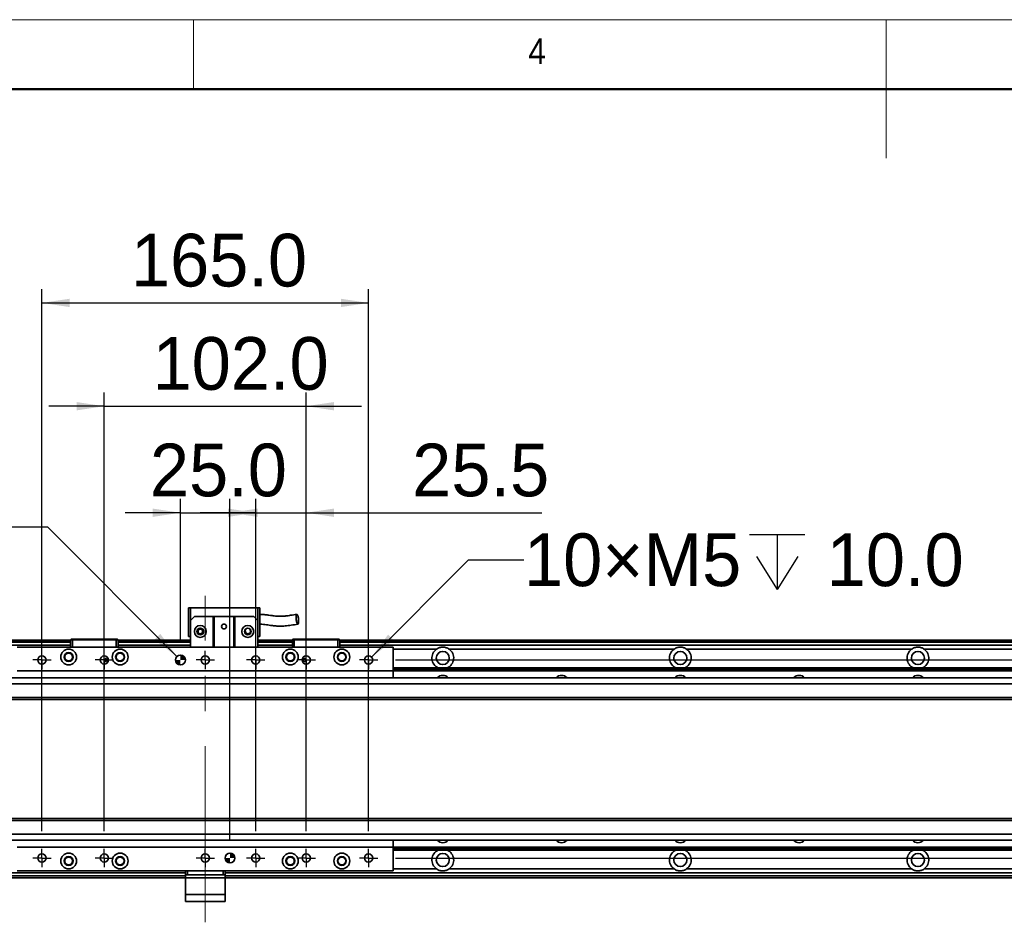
# Model space of a CAD drawing. Header units: millimetres. Extents: x 35 to 2905, y 35 to 2044.
# Tile 5 of 7: x 1032 to 1530, y 1588 to 2044. Entities that reach past the tile are written whole.
import ezdxf

# ---------------------------------------------------------------- set-up
doc = ezdxf.new("R2010")
doc.units = ezdxf.units.MM
doc.header["$LTSCALE"] = 7
doc.linetypes.add('CENTERX2', pattern=[20.32, 12.7, -2.54, 2.54, -2.54])
doc.layers.add('黑色实线', color=7, linetype='Continuous')
doc.styles.add('SLDTEXTSTYLE1', font='Gothic.ttf', dxfattribs={"width": 0.913})
doc.styles.add('SLDTEXTSTYLE8', font='txt')
doc.dimstyles.new('SLDDIMSTYLE0', dxfattribs={"dimtxt": 26.6, "dimasz": 14, "dimexe": 0, "dimexo": 0.0625, "dimgap": 6.65, "dimtad": 2, "dimdec": 1, "dimrnd": 1e-09, "dimzin": 4, "dimdsep": 46, "dimtxsty": 'SLDTEXTSTYLE8', "dimsah": 1, "dimcen": 0.09, "dimadec": 0, "dimazin": 1, "dimtfac": 1, "dimtdec": 1, "dimtmove": 0, "dimatfit": 0, "dimfxl": 0, "dimfrac": 2, "dimtolj": 1, "dimtzin": 12, "dimarcsym": 0})
doc.dimstyles.new('SLDDIMSTYLE1', dxfattribs={"dimtxt": 26.6, "dimasz": 14, "dimexe": 0, "dimexo": 0.0625, "dimgap": 6.65, "dimtad": 2, "dimdec": 1, "dimrnd": 1e-09, "dimzin": 12, "dimdsep": 46, "dimtxsty": 'SLDTEXTSTYLE8', "dimsah": 1, "dimcen": 0.09, "dimadec": 0, "dimazin": 3, "dimtfac": 1, "dimtdec": 1, "dimtmove": 0, "dimatfit": 0, "dimfxl": 0, "dimfrac": 2, "dimtolj": 1, "dimtzin": 12, "dimarcsym": 0})
doc.dimstyles.new('SLDDIMSTYLE3', dxfattribs={"dimtxt": 26.6, "dimasz": 14, "dimexe": 0, "dimexo": 0.0625, "dimgap": 6.65, "dimtad": 0, "dimtih": 1, "dimtoh": 1, "dimdec": 1, "dimrnd": 1e-09, "dimzin": 4, "dimdsep": 46, "dimtxsty": 'SLDTEXTSTYLE8', "dimsah": 1, "dimcen": 0, "dimadec": 0, "dimazin": 1, "dimtfac": 1, "dimtdec": 1, "dimtofl": 0, "dimtmove": 0, "dimatfit": 3, "dimfxl": 0, "dimfrac": 2, "dimtolj": 1, "dimtzin": 12, "dimarcsym": 0})
doc.dimstyles.new('SLDDIMSTYLE4', dxfattribs={"dimtxt": 26.6, "dimasz": 14, "dimexe": 0, "dimexo": 0.0625, "dimgap": 6.65, "dimtad": 0, "dimtih": 1, "dimtoh": 1, "dimdec": 1, "dimrnd": 1e-09, "dimzin": 12, "dimdsep": 46, "dimtxsty": 'SLDTEXTSTYLE8', "dimsah": 1, "dimcen": 0, "dimadec": 0, "dimazin": 3, "dimtfac": 1, "dimtdec": 1, "dimtofl": 0, "dimtmove": 0, "dimatfit": 3, "dimfxl": 0, "dimfrac": 2, "dimtolj": 1, "dimtzin": 12, "dimarcsym": 0})
doc.dimstyles.new('SLDDIMSTYLE5', dxfattribs={"dimtxt": 26.6, "dimasz": 14, "dimexe": 0, "dimexo": 0.0625, "dimgap": 6.65, "dimtad": 2, "dimdec": 1, "dimrnd": 1e-09, "dimzin": 4, "dimdsep": 46, "dimtxsty": 'SLDTEXTSTYLE8', "dimsah": 1, "dimcen": 0.09, "dimadec": 0, "dimazin": 1, "dimtfac": 1, "dimtdec": 1, "dimtofl": 0, "dimtmove": 0, "dimatfit": 3, "dimfxl": 0, "dimfrac": 2, "dimtolj": 1, "dimtzin": 12, "dimarcsym": 0})

# ---------------------------------------------------------------- blocks, each defined once
blk = doc.blocks.new('_D_7')
at = {"layer": '黑色实线'}
for p, q in [((2093.96, 1720.69), (2093.96, 1748.69)), ((1221.99, 1720.69), (2100.96, 1720.69)), ((2093.96, 1620.69), (2093.96, 1720.69)), ((1221.99, 1620.69), (2100.96, 1620.69)), ((2093.96, 1620.69), (2093.96, 1592.69))]:
    blk.add_line(p, q, dxfattribs=at)
for points in [[(2093.96, 1720.69), (2096.06, 1734.69), (2091.86, 1734.69)], [(2093.96, 1620.69), (2091.86, 1606.69), (2096.06, 1606.69)]]:
    blk.add_solid(points, dxfattribs=at)
at = {"layer": '黑色实线', "insert": (2059.06, 1630.18), "char_height": 26.6, "attachment_point": 1, "rotation": 90, "style": 'SLDTEXTSTYLE8'}
blk.add_mtext('100.0', dxfattribs=at)
blk = doc.blocks.new('SW_SYMBOL_HOLE_DEPTH')
at = {"layer": '黑色实线', "color": 0}
for p, q in [((0, 6125), (5600, 6125)), ((2800, 6125), (2800, 525)), ((700, 3885), (2800, 525)), ((4900, 3885), (2800, 525))]:
    blk.add_line(p, q, dxfattribs=at)
blk = doc.blocks.new('_D_8')
at = {"layer": '黑色实线'}
for p, q in [((1046.44, 1787.71), (1018.44, 1787.71)), ((1111.69, 1722.45), (1046.44, 1787.71))]:
    blk.add_line(p, q, dxfattribs=at)
blk.add_solid([(1111.69, 1722.45), (1103.28, 1733.84), (1100.31, 1730.87)], dxfattribs=at)
at = {"layer": '黑色实线', "xscale": 0.004985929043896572, "yscale": 0.004985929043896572, "zscale": 0.004985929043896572}
blk.add_blockref('SW_SYMBOL_HOLE_DEPTH', (933.18, 1769.99), dxfattribs=at)
at = {"layer": '黑色实线', "char_height": 26.6, "attachment_point": 1, "style": 'SLDTEXTSTYLE8'}
for s, insert in [('2×', (757.67, 1801)), ('%%c', (801.19, 1800.74)), ('5.0', (842.29, 1801)), ('H7', (888.62, 1801)), ('7.0', (972.11, 1801))]:
    blk.add_mtext(s, dxfattribs=dict(at, insert=insert))
blk = doc.blocks.new('_D_9')
at = {"layer": '黑色实线'}
for p, q in [((1209.95, 1722.17), (1258.97, 1771.19)), ((1258.97, 1771.19), (1286.97, 1771.19))]:
    blk.add_line(p, q, dxfattribs=at)
blk.add_solid([(1209.95, 1722.17), (1221.33, 1730.59), (1218.36, 1733.56)], dxfattribs=at)
at = {"layer": '黑色实线', "xscale": 0.004985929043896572, "yscale": 0.004985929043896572, "zscale": 0.004985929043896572}
blk.add_blockref('SW_SYMBOL_HOLE_DEPTH', (1400.94, 1753.59), dxfattribs=at)
at = {"layer": '黑色实线', "char_height": 26.6, "attachment_point": 1, "style": 'SLDTEXTSTYLE8'}
for s, insert in [('10×M5', (1286.97, 1784.59)), ('10.0', (1439.88, 1784.59))]:
    blk.add_mtext(s, dxfattribs=dict(at, insert=insert))
blk = doc.blocks.new('_D_10')
at = {"layer": '黑色实线'}
for p, q in [((1113.46, 1729.58), (1113.46, 1802.04)), ((1138.46, 1629.58), (1138.46, 1802.04)), ((1113.46, 1795.04), (1085.46, 1795.04)), ((1113.46, 1795.04), (1138.46, 1795.04)), ((1138.46, 1795.04), (1166.46, 1795.04))]:
    blk.add_line(p, q, dxfattribs=at)
for points in [[(1113.46, 1795.04), (1099.46, 1797.14), (1099.46, 1792.94)], [(1138.46, 1795.04), (1152.46, 1792.94), (1152.46, 1797.14)]]:
    blk.add_solid(points, dxfattribs=at)
at = {"layer": '黑色实线', "insert": (1098.01, 1829.94), "char_height": 26.6, "attachment_point": 1, "style": 'SLDTEXTSTYLE8'}
blk.add_mtext('25.0', dxfattribs=at)
blk = doc.blocks.new('_D_11')
at = {"layer": '黑色实线'}
for p, q in [((1074.96, 1634.22), (1074.96, 1855.83)), ((1176.96, 1634.22), (1176.96, 1855.83)), ((1074.96, 1848.83), (1046.96, 1848.83)), ((1074.96, 1848.83), (1176.96, 1848.83)), ((1176.96, 1848.83), (1204.96, 1848.83))]:
    blk.add_line(p, q, dxfattribs=at)
for points in [[(1074.96, 1848.83), (1060.96, 1850.93), (1060.96, 1846.73)], [(1176.96, 1848.83), (1190.96, 1846.73), (1190.96, 1850.93)]]:
    blk.add_solid(points, dxfattribs=at)
at = {"layer": '黑色实线', "insert": (1099.32, 1883.73), "char_height": 26.6, "attachment_point": 1, "style": 'SLDTEXTSTYLE8'}
blk.add_mtext('102.0', dxfattribs=at)
blk = doc.blocks.new('_D_12')
at = {"layer": '黑色实线'}
for p, q in [((1043.46, 1634.22), (1043.46, 1907.99)), ((1208.46, 1634.22), (1208.46, 1907.99)), ((1043.46, 1900.99), (1208.46, 1900.99))]:
    blk.add_line(p, q, dxfattribs=at)
for points in [[(1043.46, 1900.99), (1057.46, 1898.89), (1057.46, 1903.09)], [(1208.46, 1900.99), (1194.46, 1903.09), (1194.46, 1898.89)]]:
    blk.add_solid(points, dxfattribs=at)
at = {"layer": '黑色实线', "insert": (1088.4, 1935.89), "char_height": 26.6, "attachment_point": 1, "style": 'SLDTEXTSTYLE8'}
blk.add_mtext('165.0', dxfattribs=at)
blk = doc.blocks.new('_D_13')
at = {"layer": '黑色实线'}
for p, q in [((1151.46, 1634.22), (1151.46, 1802.04)), ((1176.96, 1634.22), (1176.96, 1802.04)), ((1151.46, 1795.04), (1123.46, 1795.04)), ((1151.46, 1795.04), (1176.96, 1795.04)), ((1176.96, 1795.04), (1296.02, 1795.04))]:
    blk.add_line(p, q, dxfattribs=at)
for points in [[(1151.46, 1795.04), (1137.46, 1797.14), (1137.46, 1792.94)], [(1176.96, 1795.04), (1190.96, 1792.94), (1190.96, 1797.14)]]:
    blk.add_solid(points, dxfattribs=at)
at = {"layer": '黑色实线', "insert": (1230.48, 1829.94), "char_height": 26.6, "attachment_point": 1, "style": 'SLDTEXTSTYLE8'}
blk.add_mtext('25.5', dxfattribs=at)
blk = doc.blocks.new('SW_CENTERMARKSYMBOL_0')
at = {"layer": '黑色实线', "color": 0}
for p, q in [((-2.54, 0), (-4.64, 0)), ((0, 0), (-2.54, 0)), ((0, 2.54), (0, 4.64)), ((0, 0), (0, 2.54)), ((0, 0), (0, -2.54)), ((0, 0), (2.54, 0)), ((2.54, 0), (4.64, 0)), ((0, -2.54), (0, -4.64))]:
    blk.add_line(p, q, dxfattribs=at)
blk = doc.blocks.new('SW_CENTERMARKSYMBOL_1')
at = {"layer": '黑色实线', "color": 0}
for p, q in [((-2.54, 0), (-4.64, 0)), ((0, 0), (-2.54, 0)), ((0, 2.54), (0, 4.64)), ((0, 0), (0, 2.54)), ((0, 0), (0, -2.54)), ((0, 0), (2.54, 0)), ((2.54, 0), (4.64, 0)), ((0, -2.54), (0, -4.64))]:
    blk.add_line(p, q, dxfattribs=at)
blk = doc.blocks.new('SW_CENTERMARKSYMBOL_2')
at = {"layer": '黑色实线', "color": 0}
for p, q in [((-2.54, 0), (-4.64, 0)), ((0, 0), (-2.54, 0)), ((0, 2.54), (0, 4.64)), ((0, 0), (0, 2.54)), ((0, 0), (0, -2.54)), ((0, 0), (2.54, 0)), ((2.54, 0), (4.64, 0)), ((0, -2.54), (0, -4.64))]:
    blk.add_line(p, q, dxfattribs=at)
blk = doc.blocks.new('SW_CENTERMARKSYMBOL_3')
at = {"layer": '黑色实线', "color": 0}
for p, q in [((-2.54, 0), (-4.64, 0)), ((0, 0), (-2.54, 0)), ((0, 2.54), (0, 4.64)), ((0, 0), (0, 2.54)), ((0, 0), (0, -2.54)), ((0, 0), (2.54, 0)), ((2.54, 0), (4.64, 0)), ((0, -2.54), (0, -4.64))]:
    blk.add_line(p, q, dxfattribs=at)
blk = doc.blocks.new('SW_CENTERMARKSYMBOL_4')
at = {"layer": '黑色实线', "color": 0}
for p, q in [((-2.54, 0), (-4.64, 0)), ((0, 0), (-2.54, 0)), ((0, 2.54), (0, 4.64)), ((0, 0), (0, 2.54)), ((0, 0), (0, -2.54)), ((0, 0), (2.54, 0)), ((2.54, 0), (4.64, 0)), ((0, -2.54), (0, -4.64))]:
    blk.add_line(p, q, dxfattribs=at)
blk = doc.blocks.new('SW_CENTERMARKSYMBOL_5')
at = {"layer": '黑色实线', "color": 0}
for p, q in [((-2.54, 0), (-4.64, 0)), ((0, 0), (-2.54, 0)), ((0, 2.54), (0, 4.64)), ((0, 0), (0, 2.54)), ((0, 0), (0, -2.54)), ((0, 0), (2.54, 0)), ((2.54, 0), (4.64, 0)), ((0, -2.54), (0, -4.64))]:
    blk.add_line(p, q, dxfattribs=at)
blk = doc.blocks.new('SW_CENTERMARKSYMBOL_6')
at = {"layer": '黑色实线', "color": 0}
for p, q in [((-2.54, 0), (-4.64, 0)), ((0, 0), (-2.54, 0)), ((0, 2.54), (0, 4.64)), ((0, 0), (0, 2.54)), ((0, 0), (0, -2.54)), ((0, 0), (2.54, 0)), ((2.54, 0), (4.64, 0)), ((0, -2.54), (0, -4.64))]:
    blk.add_line(p, q, dxfattribs=at)
blk = doc.blocks.new('SW_CENTERMARKSYMBOL_7')
at = {"layer": '黑色实线', "color": 0}
for p, q in [((-2.54, 0), (-4.64, 0)), ((0, 0), (-2.54, 0)), ((0, 2.54), (0, 4.64)), ((0, 0), (0, 2.54)), ((0, 0), (0, -2.54)), ((0, 0), (2.54, 0)), ((2.54, 0), (4.64, 0)), ((0, -2.54), (0, -4.64))]:
    blk.add_line(p, q, dxfattribs=at)
blk = doc.blocks.new('SW_CENTERMARKSYMBOL_8')
at = {"layer": '黑色实线', "color": 0}
for p, q in [((-2.54, 0), (-4.64, 0)), ((0, 0), (-2.54, 0)), ((0, 2.54), (0, 4.64)), ((0, 0), (0, 2.54)), ((0, 0), (0, -2.54)), ((0, 0), (2.54, 0)), ((2.54, 0), (4.64, 0)), ((0, -2.54), (0, -4.64))]:
    blk.add_line(p, q, dxfattribs=at)
blk = doc.blocks.new('SW_CENTERMARKSYMBOL_9')
at = {"layer": '黑色实线', "color": 0}
for p, q in [((-2.54, 0), (-4.64, 0)), ((0, 0), (-2.54, 0)), ((0, 2.54), (0, 4.64)), ((0, 0), (0, 2.54)), ((0, 0), (0, -2.54)), ((0, 0), (2.54, 0)), ((2.54, 0), (4.64, 0)), ((0, -2.54), (0, -4.64))]:
    blk.add_line(p, q, dxfattribs=at)
blk = doc.blocks.new('SW_CENTERMARKSYMBOL_10')
at = {"layer": '黑色实线', "color": 0}
for p, q in [((-2.54, 0), (-4.64, 0)), ((0, 0), (-2.54, 0)), ((0, 2.54), (0, 4.64)), ((0, 0), (0, 2.54)), ((0, 0), (0, -2.54)), ((0, 0), (2.54, 0)), ((2.54, 0), (4.64, 0)), ((0, -2.54), (0, -4.64))]:
    blk.add_line(p, q, dxfattribs=at)
blk = doc.blocks.new('SW_CENTERMARKSYMBOL_11')
at = {"layer": '黑色实线', "color": 0}
for p, q in [((-2.54, 0), (-4.64, 0)), ((0, 0), (-2.54, 0)), ((0, 2.54), (0, 4.64)), ((0, 0), (0, 2.54)), ((0, 0), (0, -2.54)), ((0, 0), (2.54, 0)), ((2.54, 0), (4.64, 0)), ((0, -2.54), (0, -4.64))]:
    blk.add_line(p, q, dxfattribs=at)
blk = doc.blocks.new('SW_DOWELSYMBOL_0')
at = {"linetype": 'Continuous', "lineweight": 18}
h = blk.add_hatch(color=0, dxfattribs=at)
edge = h.paths.add_edge_path(flags=0)
edge.add_arc((0, 0), 2.5, 180, 270)
edge.add_line((0, -2.5), (0, 0))
edge.add_line((0, 0), (-2.5, 0))
h = blk.add_hatch(color=0, dxfattribs=at)
edge = h.paths.add_edge_path(flags=0)
edge.add_arc((0, 0), 2.5, 0, 90)
edge.add_line((0, 2.5), (0, 0))
edge.add_line((0, 0), (2.5, 0))
at = {"layer": '黑色实线', "color": 0}
blk.add_circle((0, 0), 2.5, dxfattribs=at)
blk = doc.blocks.new('SW_DOWELSYMBOL_1')
at = {"linetype": 'Continuous', "lineweight": 18}
h = blk.add_hatch(color=0, dxfattribs=at)
edge = h.paths.add_edge_path(flags=0)
edge.add_arc((0, 0), 2.5, 180, 270)
edge.add_line((0, -2.5), (0, 0))
edge.add_line((0, 0), (-2.5, 0))
h = blk.add_hatch(color=0, dxfattribs=at)
edge = h.paths.add_edge_path(flags=0)
edge.add_arc((0, 0), 2.5, 0, 90)
edge.add_line((0, 2.5), (0, 0))
edge.add_line((0, 0), (2.5, 0))
at = {"layer": '黑色实线', "color": 0}
blk.add_circle((0, 0), 2.5, dxfattribs=at)

msp = doc.modelspace()

# ---------------------------------------------------------------- linework, layer by layer
at = {"color": 7, "linetype": 'Continuous', "lineweight": 18}
for p, q in [((2905, 2044), (35, 2044)), ((1120, 2009), (1120, 2044)), ((1470, 2044), (1470, 1974)), ((70, 2009), (2870, 2009))]:
    msp.add_line(p, q, dxfattribs=at)
at = {"color": 7, "linetype": 'Continuous', "lineweight": 50}
msp.add_line((2870, 2009), (70, 2009), dxfattribs=at)
at = {"color": 7, "linetype": 'Continuous', "lineweight": 35}
for p, q in [((1117.46, 1746.99), (1118.46, 1746.99)), ((1117.46, 1746.99), (1117.46, 1732.59)), ((1118.46, 1740.59), (1118.46, 1746.99)), ((1118.46, 1746.99), (1152.46, 1746.99)), ((1152.46, 1746.99), (1153.46, 1746.99)), ((1152.46, 1746.99), (1152.46, 1740.59)), ((1153.46, 1732.59), (1153.46, 1746.99)), ((1120.46, 1742.59), (1118.46, 1740.59)), ((1120.46, 1742.59), (1129.96, 1742.59)), ((1129.96, 1727.19), (1129.96, 1742.59)), ((1129.96, 1742.59), (1130.46, 1742.59)), ((1130.46, 1742.59), (1130.46, 1727.19)), ((1140.46, 1742.59), (1130.46, 1742.59)), ((1140.46, 1727.19), (1140.46, 1742.59)), ((1140.46, 1742.59), (1140.96, 1742.59)), ((1140.96, 1742.59), (1140.96, 1727.19)), ((1140.96, 1742.59), (1150.46, 1742.59)), ((1152.46, 1740.59), (1150.46, 1742.59)), ((1118.46, 1740.59), (1118.46, 1727.19)), ((1152.46, 1740.59), (1152.46, 1727.19)), ((1057.96, 1730.89), (1058.26, 1731.19)), ((1058.96, 1730.89), (1057.96, 1730.89)), ((1057.96, 1727.19), (1057.96, 1730.89)), ((1058.26, 1731.19), (1059.09, 1731.19)), ((1058.96, 1730.89), (1059.09, 1731.19)), ((1058.96, 1730.89), (1058.96, 1727.19)), ((1080.96, 1730.89), (1058.96, 1730.89)), ((1059.09, 1731.19), (1080.84, 1731.19)), ((1080.84, 1731.19), (1081.66, 1731.19)), ((1080.96, 1730.89), (1080.84, 1731.19)), ((1080.96, 1727.19), (1080.96, 1730.89)), ((1081.96, 1730.89), (1080.96, 1730.89)), ((1081.66, 1731.19), (1081.96, 1730.89)), ((1081.96, 1730.89), (1081.96, 1727.19)), ((1117.46, 1732.59), (1118.46, 1732.59)), ((1152.46, 1732.59), (1153.46, 1732.59)), ((1169.96, 1730.89), (1170.26, 1731.19)), ((1169.96, 1727.19), (1169.96, 1730.89)), ((1170.96, 1730.89), (1169.96, 1730.89)), ((1170.26, 1731.19), (1171.09, 1731.19)), ((1170.96, 1730.89), (1171.09, 1731.19)), ((1192.96, 1730.89), (1170.96, 1730.89)), ((1170.96, 1730.89), (1170.96, 1727.19)), ((1171.09, 1731.19), (1192.84, 1731.19)), ((1192.96, 1730.89), (1192.84, 1731.19)), ((1192.84, 1731.19), (1193.66, 1731.19)), ((1192.96, 1727.19), (1192.96, 1730.89)), ((1193.96, 1730.89), (1192.96, 1730.89)), ((1193.66, 1731.19), (1193.96, 1730.89)), ((1193.96, 1730.89), (1193.96, 1727.19)), ((1057.96, 1730.69), (239.96, 1730.69)), ((1057.96, 1730.19), (239.96, 1730.19)), ((1057.96, 1728.18), (239.96, 1728.18)), ((325.96, 1730.49), (1057.96, 1730.49)), ((325.96, 1730.29), (1057.96, 1730.29)), ((1220.96, 1727.19), (1030.96, 1727.19)), ((1118.46, 1730.69), (1081.96, 1730.69)), ((1081.96, 1730.49), (1118.46, 1730.49)), ((1081.96, 1730.29), (1118.46, 1730.29)), ((1118.46, 1730.19), (1081.96, 1730.19)), ((1118.46, 1728.18), (1081.96, 1728.18)), ((1169.96, 1730.69), (1152.46, 1730.69)), ((1152.46, 1730.49), (1169.96, 1730.49)), ((1152.46, 1730.29), (1169.96, 1730.29)), ((1169.96, 1730.19), (1152.46, 1730.19)), ((1169.96, 1728.18), (1152.46, 1728.18)), ((2011.96, 1730.69), (1193.96, 1730.69)), ((1193.96, 1730.49), (1925.96, 1730.49)), ((1193.96, 1730.29), (1925.96, 1730.29)), ((2011.96, 1730.19), (1193.96, 1730.19)), ((2011.96, 1728.18), (1193.96, 1728.18)), ((1220.96, 1727.19), (1220.96, 1715.19)), ((1362.79, 1726.18), (1249.13, 1726.18)), ((1482.79, 1726.18), (1369.13, 1726.18)), ((1602.79, 1726.18), (1489.13, 1726.18)), ((1220.96, 1716.68), (2005.96, 1716.68)), ((1220.96, 1716.39), (2005.96, 1716.39)), ((1991.46, 1711.69), (260.46, 1711.69)), ((1220.96, 1715.19), (1030.96, 1715.19)), ((1220.96, 1715.49), (2005.96, 1715.49)), ((1220.96, 1715.2), (2005.96, 1715.2)), ((1220.96, 1715.19), (1220.96, 1711.69)), ((1991.46, 1708.69), (260.46, 1708.69)), ((1991.46, 1701.69), (260.46, 1701.69)), ((260.46, 1700.69), (1991.46, 1700.69)), ((1991.46, 1640.69), (260.46, 1640.69)), ((1991.46, 1639.69), (260.46, 1639.69)), ((1991.46, 1632.69), (260.46, 1632.69)), ((1991.46, 1629.69), (260.46, 1629.69)), ((1220.96, 1629.69), (1220.96, 1626.19)), ((1220.96, 1626.19), (1030.96, 1626.19)), ((1220.96, 1626.19), (1220.96, 1614.19)), ((1220.96, 1626.18), (2005.96, 1626.18)), ((1220.96, 1625.88), (2005.96, 1625.88)), ((1220.96, 1624.98), (2005.96, 1624.98)), ((1220.96, 1624.69), (2005.96, 1624.69)), ((1115.96, 1613.19), (239.96, 1613.19)), ((1220.96, 1614.19), (1030.96, 1614.19)), ((1115.96, 1612.19), (1115.96, 1614.19)), ((1116.96, 1612.19), (1115.96, 1612.19)), ((1115.96, 1610.69), (1115.96, 1612.19)), ((1116.96, 1614.19), (1116.96, 1612.19)), ((1134.96, 1612.19), (1116.96, 1612.19)), ((1134.96, 1612.19), (1134.96, 1614.19)), ((1135.96, 1612.19), (1134.96, 1612.19)), ((1135.96, 1614.19), (1135.96, 1612.19)), ((2011.96, 1613.19), (1135.96, 1613.19)), ((1135.96, 1612.19), (1135.96, 1610.69)), ((1362.79, 1615.19), (1249.13, 1615.19)), ((1482.79, 1615.19), (1369.13, 1615.19)), ((1602.79, 1615.19), (1489.13, 1615.19)), ((1115.96, 1610.69), (239.96, 1610.69)), ((1135.96, 1610.69), (1115.96, 1610.69)), ((1115.96, 1610.69), (1115.96, 1602.19)), ((1135.96, 1610.69), (1135.96, 1602.19)), ((2011.96, 1610.69), (1135.96, 1610.69)), ((1115.96, 1602.19), (1135.96, 1602.19)), ((1115.96, 1598.69), (1115.96, 1602.19)), ((1135.96, 1602.19), (1135.96, 1598.69)), ((1135.96, 1598.69), (1115.96, 1598.69))]:
    msp.add_line(p, q, dxfattribs=at)
at = {"color": 8, "linetype": 'Continuous', "lineweight": 35}
for p, q in [((1057.96, 1729.69), (239.96, 1729.69)), ((1118.46, 1729.69), (1081.96, 1729.69)), ((1169.96, 1729.69), (1152.46, 1729.69)), ((2011.96, 1729.69), (1193.96, 1729.69)), ((1242.79, 1726.18), (1220.96, 1726.18)), ((1115.96, 1611.69), (239.96, 1611.69)), ((2011.96, 1611.69), (1135.96, 1611.69)), ((1242.79, 1615.19), (1220.96, 1615.19))]:
    msp.add_line(p, q, dxfattribs=at)
at = {"color": 7, "linetype": 'Continuous', "lineweight": 35}
for centre, radius in [((1123.46, 1735.09), 3), ((1123.46, 1735.09), 1.7), ((1123.46, 1735.09), 1.6), ((1135.46, 1737.59), 1.25), ((1147.46, 1735.09), 3), ((1147.46, 1735.09), 1.7), ((1147.46, 1735.09), 1.6), ((1056.96, 1722.19), 4), ((1082.96, 1722.19), 4), ((1168.96, 1722.19), 4), ((1194.96, 1722.19), 4), ((1043.46, 1720.69), 2.1), ((1056.96, 1722.19), 2.25), ((1056.96, 1722.19), 2), ((1074.96, 1720.69), 2.1), ((1082.96, 1722.19), 2.25), ((1082.96, 1722.19), 2), ((1113.46, 1720.69), 2.5), ((1125.96, 1720.69), 2.1), ((1151.46, 1720.69), 2.1), ((1168.96, 1722.19), 2.25), ((1168.96, 1722.19), 2), ((1176.96, 1720.69), 2.1), ((1194.96, 1722.19), 2.25), ((1194.96, 1722.19), 2), ((1208.46, 1720.69), 2.1), ((1245.96, 1721.69), 3.3), ((1365.96, 1721.69), 3.3), ((1485.96, 1721.69), 3.3), ((1043.46, 1620.69), 2.1), ((1056.96, 1619.19), 4), ((1074.96, 1620.69), 2.1), ((1082.96, 1619.19), 4), ((1125.96, 1620.69), 2.1), ((1138.46, 1620.69), 2.5), ((1151.46, 1620.69), 2.1), ((1168.96, 1619.19), 4), ((1176.96, 1620.69), 2.1), ((1194.96, 1619.19), 4), ((1208.46, 1620.69), 2.1), ((1245.96, 1619.69), 3.3), ((1365.96, 1619.69), 3.3), ((1485.96, 1619.69), 3.3), ((1056.96, 1619.19), 2.25), ((1056.96, 1619.19), 2), ((1082.96, 1619.19), 2.25), ((1082.96, 1619.19), 2), ((1168.96, 1619.19), 2.25), ((1168.96, 1619.19), 2), ((1194.96, 1619.19), 2.25), ((1194.96, 1619.19), 2)]:
    msp.add_circle(centre, radius, dxfattribs=at)
for centre, radius, start, end in [((1245.96, 1721.69), 5.5, 125.1898, 245.5088), ((1245.96, 1721.69), 5.5, 294.4912, 54.8102), ((1365.96, 1721.69), 5.5, 125.1898, 245.5088), ((1365.96, 1721.69), 5.5, 294.4912, 54.8102), ((1485.96, 1721.69), 5.5, 125.1898, 245.5088), ((1485.96, 1721.69), 5.5, 294.4912, 54.8102), ((1245.96, 1709.18), 3.75, 41.9157, 138.0843), ((1305.96, 1709.18), 3.75, 41.9157, 138.0843), ((1365.96, 1709.18), 3.75, 41.9157, 138.0843), ((1425.96, 1709.18), 3.75, 41.9157, 138.0843), ((1485.96, 1709.18), 3.75, 41.9157, 138.0843), ((1245.96, 1632.19), 3.75, 221.9157, 318.0843), ((1305.96, 1632.19), 3.75, 221.9157, 318.0843), ((1365.96, 1632.19), 3.75, 221.9157, 318.0843), ((1425.96, 1632.19), 3.75, 221.9157, 318.0843), ((1485.96, 1632.19), 3.75, 221.9157, 318.0843), ((1245.96, 1619.69), 5.5, 114.4912, 234.8102), ((1245.96, 1619.69), 5.5, 305.1898, 65.5088), ((1365.96, 1619.69), 5.5, 114.4912, 234.8102), ((1365.96, 1619.69), 5.5, 305.1898, 65.5088), ((1485.96, 1619.69), 5.5, 114.4912, 234.8102), ((1485.96, 1619.69), 5.5, 305.1898, 65.5088)]:
    msp.add_arc(centre, radius, start, end, dxfattribs=at)
for points, knots in [([(1172.2, 1743.74), (1171.16, 1743.57), (1169.34, 1743.28), (1166.96, 1742.91), (1165.15, 1742.77), (1163.57, 1742.74), (1161.8, 1742.82), (1159.94, 1743.04), (1158.04, 1743.33), (1156.52, 1743.55), (1155.1, 1743.68), (1154.16, 1743.74), (1153.6, 1743.71), (1153.46, 1743.71)], [0, 0, 0, 0, 0.172818, 0.301206, 0.394509, 0.462195, 0.5503, 0.670439, 0.754269, 0.85313, 0.912496, 0.977885, 1, 1, 1, 1]), ([(1171.82, 1742.58), (1171.85, 1742.82), (1171.9, 1743.32), (1172.08, 1743.73), (1172.3, 1743.77), (1172.53, 1743.49), (1172.75, 1742.98), (1172.94, 1742.29), (1173.08, 1741.48), (1173.15, 1740.64), (1173.16, 1739.86), (1173.09, 1739.24), (1172.94, 1738.85), (1172.75, 1738.76), (1172.54, 1738.87), (1172.35, 1739.21), (1172.19, 1739.74), (1172.03, 1740.47), (1171.92, 1741.22), (1171.85, 1741.76), (1171.82, 1742.02), (1171.81, 1742.11), (1171.81, 1742.13), (1171.81, 1742.21), (1171.81, 1742.36), (1171.82, 1742.49), (1171.82, 1742.58)], [0, 0, 0, 0, 0.064818, 0.129779, 0.189731, 0.242618, 0.294414, 0.346244, 0.398724, 0.4522, 0.506601, 0.561453, 0.616051, 0.669772, 0.72707, 0.765377, 0.803691, 0.85891, 0.914229, 0.949555, 0.964001, 0.964851, 0.965759, 0.96871, 0.980528, 1, 1, 1, 1]), ([(1123.25, 1733.96), (1123.12, 1733.98), (1122.86, 1734.02), (1122.52, 1734.24), (1122.26, 1734.56), (1122.12, 1734.97), (1122.1, 1735.41), (1122.24, 1735.85), (1122.5, 1736.22), (1122.74, 1736.38), (1122.85, 1736.46)], [0, 0, 0, 0, 0.115351, 0.231245, 0.351778, 0.477, 0.606512, 0.740235, 0.878339, 1, 1, 1, 1]), ([(1123.46, 1733.94), (1123.47, 1733.94), (1123.59, 1733.94), (1123.82, 1733.98), (1124.14, 1734.13), (1124.39, 1734.38), (1124.56, 1734.69), (1124.63, 1735.04), (1124.59, 1735.39), (1124.45, 1735.72), (1124.21, 1735.98), (1123.91, 1736.17), (1123.56, 1736.25), (1123.21, 1736.23), (1122.88, 1736.1), (1122.6, 1735.88), (1122.41, 1735.58), (1122.31, 1735.25), (1122.31, 1734.89), (1122.42, 1734.55), (1122.63, 1734.27), (1122.91, 1734.05), (1123.14, 1733.99), (1123.25, 1733.96)], [0, 0, 0, 0, 0.001724, 0.051636, 0.101558, 0.151469, 0.201382, 0.251296, 0.301208, 0.351119, 0.40103, 0.450958, 0.500871, 0.550774, 0.600685, 0.650598, 0.700521, 0.750435, 0.800345, 0.850258, 0.900176, 0.950091, 1, 1, 1, 1]), ([(1124.07, 1736.46), (1124.2, 1736.37), (1124.47, 1736.18), (1124.73, 1735.76), (1124.84, 1735.28), (1124.77, 1734.82), (1124.56, 1734.41), (1124.24, 1734.12), (1123.92, 1733.98), (1123.73, 1733.96), (1123.67, 1733.96)], [0, 0, 0, 0, 0.1407773, 0.2880528, 0.4304208, 0.5679223, 0.7005783, 0.8284626, 0.9515564, 1, 1, 1, 1]), ([(1147.33, 1733.95), (1147.28, 1733.96), (1147.08, 1733.96), (1146.76, 1734.07), (1146.42, 1734.34), (1146.18, 1734.73), (1146.09, 1735.19), (1146.16, 1735.67), (1146.4, 1736.11), (1146.67, 1736.35), (1146.84, 1736.45), (1146.85, 1736.46)], [0, 0, 0, 0, 0.048832, 0.168012, 0.291927, 0.420538, 0.553957, 0.692163, 0.834935, 0.981933, 1, 1, 1, 1]), ([(1147.67, 1733.96), (1147.81, 1733.98), (1148.09, 1734.03), (1148.45, 1734.28), (1148.7, 1734.63), (1148.82, 1735.04), (1148.81, 1735.47), (1148.67, 1735.87), (1148.42, 1736.22), (1148.19, 1736.38), (1148.07, 1736.46)], [0, 0, 0, 0, 0.124814, 0.249846, 0.374866, 0.49986, 0.624845, 0.749833, 0.874825, 1, 1, 1, 1]), ([(1153.46, 1738.7), (1153.83, 1738.72), (1154.72, 1738.75), (1156.09, 1738.58), (1157.51, 1738.37), (1158.78, 1738.18), (1159.88, 1738.04), (1160.84, 1737.93), (1162.08, 1737.82), (1163.91, 1737.74), (1166.51, 1737.84), (1169.51, 1738.26), (1171.65, 1738.61), (1172.77, 1738.79)], [0, 0, 0, 0, 0.056175, 0.135052, 0.209375, 0.275834, 0.33264, 0.37884, 0.42168, 0.52249, 0.65604, 0.818591, 1, 1, 1, 1]), ([(1147.25, 1733.96), (1147.12, 1734), (1146.87, 1734.07), (1146.6, 1734.3), (1146.43, 1734.55), (1146.33, 1734.82), (1146.31, 1735.03), (1146.31, 1735.16), (1146.32, 1735.19), (1146.32, 1735.19), (1146.32, 1735.19), (1146.32, 1735.19), (1146.32, 1735.19), (1146.32, 1735.19)], [0, 0, 0, 0, 0.236927, 0.441709, 0.614233, 0.754503, 0.938081, 0.982969, 0.989787, 0.995205, 0.997551, 0.999768, 1, 1, 1, 1]), ([(1249.13, 1726.18), (1248.67, 1726.45), (1247.72, 1727.01), (1246.04, 1727.27), (1244.3, 1727.05), (1243.29, 1726.47), (1242.79, 1726.18)], [0, 0, 0, 0, 0.235694, 0.486464, 0.744851, 1, 1, 1, 1]), ([(1369.13, 1726.18), (1368.67, 1726.45), (1367.72, 1727.01), (1366.04, 1727.27), (1364.3, 1727.05), (1363.29, 1726.47), (1362.79, 1726.18)], [0, 0, 0, 0, 0.235694, 0.486464, 0.744851, 1, 1, 1, 1]), ([(1489.13, 1726.18), (1488.67, 1726.45), (1487.72, 1727.01), (1486.04, 1727.27), (1484.3, 1727.05), (1483.29, 1726.47), (1482.79, 1726.18)], [0, 0, 0, 0, 0.235694, 0.486464, 0.744851, 1, 1, 1, 1]), ([(1075.93, 1719.97), (1075.88, 1719.96), (1075.78, 1719.93), (1075.61, 1719.97), (1075.39, 1720.11), (1075.24, 1720.32), (1075.14, 1720.5), (1075.11, 1720.58), (1075.09, 1720.64), (1075.09, 1720.69), (1075.09, 1720.75), (1075.16, 1720.92), (1075.29, 1721.14), (1075.5, 1721.34), (1075.68, 1721.42), (1075.83, 1721.44), (1075.97, 1721.39), (1076.1, 1721.29), (1076.22, 1721.12), (1076.3, 1720.86), (1076.31, 1720.55), (1076.24, 1720.29), (1076.12, 1720.1), (1076.01, 1720.01), (1075.95, 1719.98), (1075.93, 1719.97)], [0, 0, 0, 0, 0.035645, 0.071038, 0.128161, 0.233752, 0.265089, 0.287779, 0.300467, 0.309215, 0.317999, 0.341205, 0.449459, 0.517877, 0.561752, 0.595709, 0.629827, 0.660441, 0.705328, 0.77065, 0.838512, 0.906322, 0.950692, 0.985067, 1, 1, 1, 1]), ([(1175.89, 1720.03), (1175.84, 1720.08), (1175.73, 1720.19), (1175.63, 1720.46), (1175.61, 1720.8), (1175.69, 1721.1), (1175.82, 1721.29), (1175.95, 1721.39), (1176.09, 1721.44), (1176.24, 1721.42), (1176.44, 1721.34), (1176.62, 1721.15), (1176.74, 1720.95), (1176.81, 1720.81), (1176.83, 1720.73), (1176.84, 1720.67), (1176.82, 1720.58), (1176.72, 1720.38), (1176.57, 1720.16), (1176.35, 1719.99), (1176.19, 1719.93), (1176.03, 1719.95), (1175.94, 1719.99), (1175.9, 1720.02), (1175.89, 1720.03)], [0, 0, 0, 0, 0.047029, 0.107411, 0.187759, 0.268724, 0.309885, 0.343852, 0.37803, 0.408653, 0.455803, 0.536758, 0.610189, 0.634259, 0.658527, 0.666882, 0.67791, 0.720582, 0.835789, 0.883795, 0.932235, 0.963766, 0.995326, 1, 1, 1, 1]), ([(1242.79, 1615.19), (1243.25, 1614.92), (1244.2, 1614.37), (1245.88, 1614.11), (1247.63, 1614.32), (1248.63, 1614.9), (1249.13, 1615.19)], [0, 0, 0, 0, 0.235694, 0.486464, 0.744851, 1, 1, 1, 1]), ([(1362.79, 1615.19), (1363.25, 1614.92), (1364.2, 1614.37), (1365.88, 1614.11), (1367.63, 1614.32), (1368.63, 1614.9), (1369.13, 1615.19)], [0, 0, 0, 0, 0.235694, 0.486464, 0.744851, 1, 1, 1, 1]), ([(1482.79, 1615.19), (1483.25, 1614.92), (1484.2, 1614.37), (1485.88, 1614.11), (1487.63, 1614.32), (1488.63, 1614.9), (1489.13, 1615.19)], [0, 0, 0, 0, 0.235694, 0.486464, 0.744851, 1, 1, 1, 1])]:
    msp.add_open_spline(points, degree=3, knots=knots, dxfattribs=at)
at = {"layer": '黑色实线', "linetype": 'CENTERX2', "lineweight": 18}
msp.add_line((1125.96, 1588.24), (1125.96, 1753.14), dxfattribs=at)

# ---------------------------------------------------------------- block references
at = {"layer": '黑色实线'}
for name, p in [('SW_CENTERMARKSYMBOL_5', (1043.46, 1720.69)), ('SW_CENTERMARKSYMBOL_6', (1074.96, 1720.69)), ('SW_DOWELSYMBOL_1', (1113.46, 1720.69)), ('SW_CENTERMARKSYMBOL_9', (1125.96, 1720.69)), ('SW_CENTERMARKSYMBOL_7', (1151.46, 1720.69)), ('SW_CENTERMARKSYMBOL_8', (1176.96, 1720.69)), ('SW_CENTERMARKSYMBOL_10', (1208.46, 1720.69)), ('SW_CENTERMARKSYMBOL_0', (1043.46, 1620.69)), ('SW_CENTERMARKSYMBOL_1', (1074.96, 1620.69)), ('SW_CENTERMARKSYMBOL_2', (1125.96, 1620.69)), ('SW_DOWELSYMBOL_0', (1138.46, 1620.69)), ('SW_CENTERMARKSYMBOL_3', (1151.46, 1620.69)), ('SW_CENTERMARKSYMBOL_4', (1176.96, 1620.69)), ('SW_CENTERMARKSYMBOL_11', (1208.46, 1620.69))]:
    msp.add_blockref(name, p, dxfattribs=at)

# ---------------------------------------------------------------- texts
at = {"color": 7, "linetype": 'Continuous', "lineweight": 0, "insert": (1289.17, 2034.52), "char_height": 12.96, "attachment_point": 1, "style": 'SLDTEXTSTYLE1'}
msp.add_mtext('4', dxfattribs=at)

# ---------------------------------------------------------------- dimensions: what is measured, and where the dimension line sits
at = {"layer": '黑色实线'}
for base, p1, p2, dimstyle, picture, middle in [((1208.46, 1900.99), (1043.46, 1625.33), (1208.46, 1625.33), 'SLDDIMSTYLE5', '_D_12', (1130.78, 1900.99)), ((1176.96, 1848.83), (1074.96, 1625.33), (1176.96, 1625.33), 'SLDDIMSTYLE0', '_D_11', (1141.7, 1848.83)), ((1138.46, 1795.04), (1113.46, 1720.69), (1138.46, 1620.69), 'SLDDIMSTYLE0', '_D_10', (1130.78, 1795.04)), ((1176.96, 1795.04), (1151.46, 1625.33), (1176.96, 1625.33), 'SLDDIMSTYLE1', '_D_13', (1263.25, 1795.04))]:
    dim = msp.add_linear_dim(base=base, p1=p1, p2=p2, dimstyle=dimstyle, dxfattribs=at)
    dim.commit()
    dim.dimension.update_dxf_attribs({"geometry": picture, "text_midpoint": middle, "dimtype": 160})
dim = msp.add_diameter_dim_2p(p1=(1115.23, 1718.92), p2=(1111.69, 1722.45), text='2×<>H7{\\fGDT;x}7.0', dimstyle='SLDDIMSTYLE3', dxfattribs=at)
dim.commit()
dim.dimension.update_dxf_attribs({"geometry": '_D_8', "text_midpoint": (888.06, 1787.71), "dimtype": 163})
dim = msp.add_diameter_dim_2p(p1=(1206.98, 1719.2), p2=(1209.95, 1722.17), text='10×M5{\\fGDT;x}10.0', dimstyle='SLDDIMSTYLE4', override={"dimpost": '<>'}, dxfattribs=at)
dim.commit()
dim.dimension.update_dxf_attribs({"geometry": '_D_9', "text_midpoint": (1396.2, 1771.19), "dimtype": 163})
dim = msp.add_linear_dim(base=(2093.96, 1720.69), p1=(1213.1, 1620.69), p2=(1213.1, 1720.69), angle=90, dimstyle='SLDDIMSTYLE0', dxfattribs=at)
dim.commit()
dim.dimension.update_dxf_attribs({"geometry": '_D_7', "text_midpoint": (2093.96, 1672.55), "dimtype": 160})

doc.saveas('drawing.dxf')
